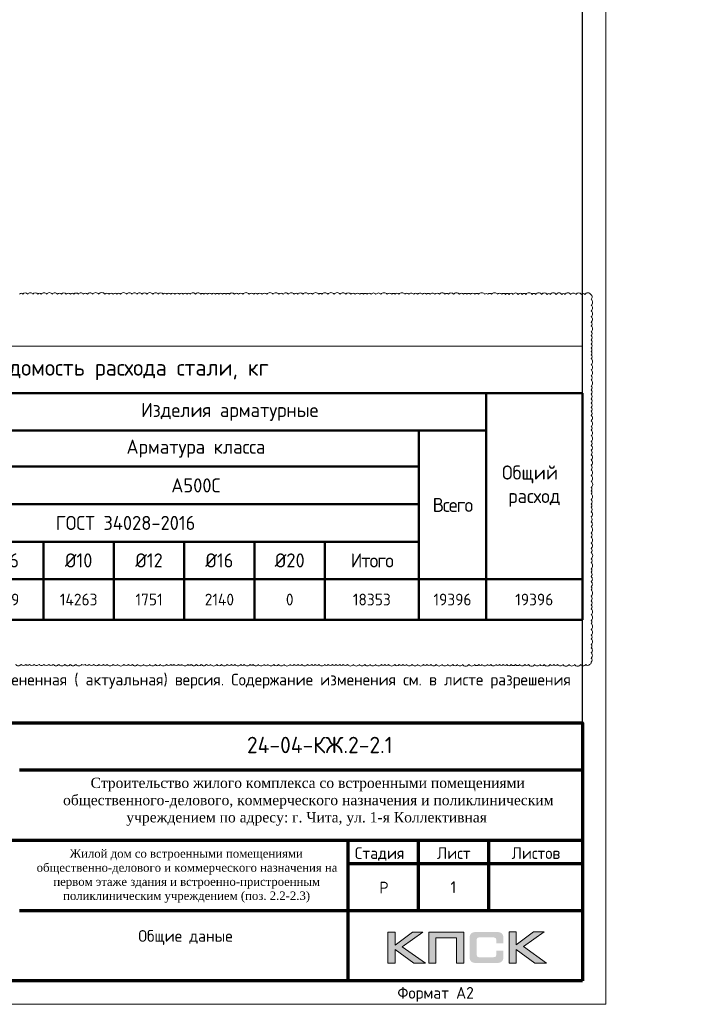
# Model space of a CAD drawing. Header units: millimetres. Extents: x 448962 to 1592680, y -326645 to -197113.
# Tile 5 of 256: x 495866 to 510078, y -286227 to -265227. Entities that reach past the tile are written whole.
import ezdxf
from ezdxf.enums import TextEntityAlignment as Align

# ---------------------------------------------------------------- set-up
doc = ezdxf.new("R2010")
doc.units = ezdxf.units.MM
for name, color, linetype in [('PDF7_Text', 7, 'Continuous'), ('Рамка печать', 7, 'Continuous'), ('ТОЛСТЫЕ_ОСНОВНЫЕ', 6, 'Continuous')]:
    doc.layers.add(name, color=color, linetype=linetype)
for name, color, linetype, lineweight in [('АС-Таблицы', 7, 'Continuous', 20), ('Выноски', 20, 'Continuous', 20), ('Каркасы ригель', 3, 'Continuous', 0), ('РАЗМЕРЫ', 1, 'Continuous', 9), ('Рамка', 7, 'Continuous', 70), ('Текст', 7, 'Continuous', 25), ('ТОНКИЕ', 7, 'Continuous', 9)]:
    doc.layers.add(name, color=color, linetype=linetype, lineweight=lineweight)
doc.styles.add('GOST 2.304', font='CS_Gost2304.shx')
doc.styles.add('PDF Times New Roman', font='times.ttf')
doc.styles.add('style1', font='GOST_Common.ttf', dxfattribs={"height": 500})
doc.styles.add('ГОСТ', font='GOST_Common.ttf')

# ---------------------------------------------------------------- blocks, each defined once
blk = doc.blocks.new('*U986')
at = {"layer": 'ТОЛСТЫЕ_ОСНОВНЫЕ', "color": 6}
blk.add_lwpolyline([(20, 5), (589, 5), (589, 415), (20, 415)], close=True, dxfattribs=at)
at = {"layer": 'ТОНКИЕ'}
blk.add_lwpolyline([(0, 0), (594, 0), (594, 420), (0, 420)], close=True, dxfattribs=at)
at = {"layer": 'Текст', "style": 'style1'}
blk.add_text('Формат А2', height=2.5, dxfattribs=at).set_placement((549.57, 1.2))
blk = doc.blocks.new('A$Cd09756da')
at = {"layer": 'Рамка печать', "lineweight": 20}
h = blk.add_hatch(color=0, dxfattribs=at)
h.paths.add_polyline_path([(-3400, 1040), (-3624, 1040), (-3991, 764), (-3991, 1040), (-4146, 1040), (-4146, 378), (-3991, 378), (-3991, 669), (-3594, 378), (-3346, 378), (-3840, 728)])
h.paths.add_polyline_path([(-3122, 915), (-2683, 915), (-2683, 378), (-2529, 378), (-2529, 1040), (-2693, 1040), (-3276, 1040), (-3276, 883), (-3276, 378), (-3122, 378)])
h.paths.add_polyline_path([(-1408, 1043), (-1563, 1043), (-1563, 380), (-1408, 380), (-1408, 672), (-1011, 380), (-763, 380), (-1257, 731), (-817, 1043), (-1041, 1043), (-1408, 767)])
blk.add_hatch(color=204, dxfattribs=at).paths.add_polyline_path([(-1693, 970), (-1695, 977), (-1697, 983), (-1701, 989), (-1704, 996), (-1708, 1000), (-1712, 1005), (-1716, 1010), (-1720, 1014), (-1725, 1017), (-1731, 1021), (-1737, 1025), (-1744, 1028), (-1750, 1030), (-1758, 1033), (-1765, 1035), (-1783, 1038), (-1802, 1041), (-1823, 1043), (-1846, 1043), (-2242, 1043), (-2265, 1043), (-2285, 1041), (-2305, 1038), (-2322, 1035), (-2330, 1032), (-2338, 1030), (-2344, 1028), (-2351, 1024), (-2357, 1021), (-2363, 1017), (-2368, 1014), (-2372, 1010), (-2376, 1005), (-2380, 1000), (-2384, 996), (-2387, 989), (-2390, 983), (-2393, 976), (-2396, 970), (-2398, 962), (-2401, 946), (-2404, 928), (-2406, 908), (-2406, 887), (-2406, 538), (-2406, 516), (-2404, 496), (-2401, 478), (-2398, 461), (-2396, 454), (-2393, 447), (-2390, 440), (-2387, 434), (-2384, 429), (-2380, 423), (-2376, 419), (-2372, 414), (-2368, 410), (-2362, 406), (-2357, 403), (-2351, 399), (-2344, 396), (-2337, 394), (-2330, 391), (-2322, 389), (-2305, 385), (-2285, 383), (-2264, 381), (-2242, 380), (-1846, 380), (-1823, 381), (-1802, 382), (-1783, 385), (-1766, 389), (-1758, 391), (-1750, 393), (-1744, 396), (-1737, 399), (-1731, 402), (-1725, 406), (-1720, 410), (-1716, 414), (-1712, 418), (-1708, 423), (-1704, 428), (-1701, 434), (-1697, 440), (-1695, 446), (-1693, 454), (-1690, 461), (-1686, 478), (-1684, 496), (-1682, 516), (-1682, 538), (-1682, 647), (-1836, 647), (-1836, 558), (-1836, 552), (-1837, 546), (-1838, 540), (-1840, 535), (-1842, 530), (-1844, 526), (-1846, 522), (-1850, 519), (-1853, 515), (-1857, 513), (-1862, 511), (-1867, 508), (-1872, 507), (-1878, 506), (-1884, 506), (-1890, 505), (-2209, 505), (-2214, 506), (-2219, 506), (-2223, 508), (-2227, 511), (-2231, 513), (-2235, 516), (-2238, 519), (-2241, 523), (-2244, 528), (-2246, 532), (-2248, 536), (-2249, 541), (-2251, 551), (-2252, 560), (-2252, 878), (-2252, 884), (-2251, 889), (-2250, 894), (-2248, 899), (-2247, 903), (-2245, 906), (-2242, 910), (-2240, 913), (-2236, 916), (-2233, 919), (-2229, 921), (-2225, 922), (-2220, 923), (-2215, 924), (-2210, 925), (-2204, 925), (-1890, 925), (-1884, 925), (-1878, 924), (-1872, 923), (-1868, 921), (-1863, 919), (-1858, 917), (-1854, 914), (-1851, 911), (-1847, 907), (-1844, 903), (-1842, 899), (-1840, 894), (-1838, 889), (-1837, 884), (-1836, 878), (-1836, 872), (-1836, 799), (-1682, 799), (-1682, 887), (-1682, 908), (-1684, 928), (-1686, 946), (-1690, 962)])
at = {"layer": 'Рамка', "color": 7}
for p, q in [((-12000, 4500), (0, 4500)), ((-18500, 3000), (0, 3000)), ((-3500, 3000), (-3500, 1500)), ((-2000, 3000), (-2000, 1500)), ((-5000, 2500), (0, 2500)), ((-5000, 2500), (0, 2500)), ((-12000, 1500), (0, 1500))]:
    blk.add_line(p, q, dxfattribs=at)
at = {"layer": 'Рамка'}
blk.add_line((-5000, 3000), (-5000, 0), dxfattribs=at)
blk.add_lwpolyline([(0, 0), (-18500, 0), (-18500, 5500), (0, 5500)], close=True, dxfattribs=at)
at = {"layer": 'Рамка печать', "color": 0, "lineweight": 20}
for points in [[(-4146, 378), (-4146, 1040), (-3991, 1040), (-3991, 764), (-3624, 1040), (-3400, 1040), (-3840, 728), (-3346, 378), (-3594, 378), (-3991, 669), (-3991, 378), (-4146, 378)], [(-3122, 378), (-3122, 915), (-2683, 915), (-2683, 378), (-2529, 378), (-2529, 1040), (-2693, 1040), (-3276, 1040), (-3276, 883), (-3276, 378), (-3122, 378)], [(-1563, 380), (-1563, 1043), (-1408, 1043), (-1408, 767), (-1041, 1043), (-817, 1043), (-1257, 731), (-763, 380), (-1011, 380), (-1408, 672), (-1408, 380), (-1563, 380)]]:
    blk.add_lwpolyline(points, close=True, dxfattribs=at)
at = {"layer": 'PDF7_Text', "insert": (-11946, 1667), "char_height": 180, "width": 6881.02, "attachment_point": 7, "style": 'PDF Times New Roman'}
blk.add_mtext('\\pi1015.18152;Жилой дом со встроенными помещениями \\P\\pi311.27381;общественно-делового и коммерческого назначения на \\P\\pi667.38051;первом этаже здания и встроенно-пристроенным \\P\\pi874.76335;поликлиническим учреждением (поз. 2.2-2.3)', dxfattribs=at)
at = {"layer": 'Текст', "color": 7, "style": 'ГОСТ'}
blk.add_text('24-04-КЖ.2-2.1', height=350, dxfattribs=at).set_placement((-5599, 5031), align=Align.MIDDLE_CENTER)
for s, p in [('Стадия', (-4850, 2600)), ('Лист', (-3100, 2600)), ('Листов', (-1508, 2600)), ('Р', (-4328, 1863))]:
    blk.add_text(s, height=250, dxfattribs=at).set_placement(p)
at = {"layer": 'Текст', "color": 7, "insert": (-11741, 4333), "char_height": 220, "attachment_point": 1, "style": 'ГОСТ'}
blk.add_mtext_dynamic_manual_height_columns('\\pi1256.22251;{\\fTimes New Roman|b0|i0|c204|p18;\\C256;Строительство жилого комплекса со встроенными помещениями \\P\\pi669.42366;общественного-делового, коммерческого назначения и поликлиническим \\P\\pi2018.21242;учреждением по адресу: г. Чита, ул. 1-я Коллективная}', width=11543.07, gutter_width=12.5, heights=[0], dxfattribs=at)
blk = doc.blocks.new('*T988')
at = {"layer": 'Каркасы ригель', "color": 0, "linetype": 'ByBlock', "lineweight": -2, "transparency": 16777216}
for p, q in [((0, 0), (1500, 0)), ((0, -1000), (1500, -1000))]:
    blk.add_line(p, q, dxfattribs=at)
at = {"layer": 'Каркасы ригель', "color": 0, "linetype": 'ByBlock', "lineweight": 50, "transparency": 16777216}
for p, q in [((0, 0), (0, -1000)), ((1500, 0), (1500, -1000))]:
    blk.add_line(p, q, dxfattribs=at)
at = {"layer": 'Каркасы ригель', "color": 0, "linetype": 'Continuous', "lineweight": 0, "transparency": 16777216, "insert": (750, -500), "char_height": 250, "width": 1000, "attachment_point": 5, "style": 'ГОСТ'}
blk.add_mtext('1', dxfattribs=at)
blk = doc.blocks.new('*T989')
at = {"layer": 'DEFPOINTS', "color": 8, "linetype": 'ByBlock', "lineweight": 0, "transparency": 16777216}
for p, q in [((0, 0), (19415, 0)), ((0, 0), (0, -1000)), ((19415, 0), (19415, -1000))]:
    blk.add_line(p, q, dxfattribs=at)
at = {"layer": 'АС-Таблицы', "color": 0, "linetype": 'ByBlock', "lineweight": 50, "transparency": 16777216}
for p, q in [((0, -1000), (19415, -1000)), ((0, -1000), (0, -5835)), ((3426, -1000), (3426, -5835)), ((4926, -1000), (4926, -2568)), ((6426, -1000), (6426, -3368)), ((17366, -1000), (17366, -5835)), ((19415, -1000), (19415, -5835)), ((3426, -1800), (17366, -1800)), ((15926, -1800), (15926, -5835)), ((3426, -2568), (15926, -2568)), ((3426, -3368), (15926, -3368)), ((3426, -4168), (15926, -4168)), ((4926, -4168), (4926, -5835)), ((6426, -4168), (6426, -5835)), ((7926, -4168), (7926, -5835)), ((9426, -4168), (9426, -5835)), ((10926, -4168), (10926, -5835)), ((12426, -4168), (12426, -5835)), ((13926, -4168), (13926, -5835)), ((0, -4968), (19415, -4968)), ((0, -5835), (19415, -5835))]:
    blk.add_line(p, q, dxfattribs=at)
at = {"layer": 'АС-Таблицы', "color": 0, "transparency": 16777216, "attachment_point": 5}
for s, insert, char_height, width, style in [('Ведомость расхода стали, кг', (9708, -500), 350, 19215.05, 'ГОСТ'), ('{\\fGOST Common|b0|i0|c204|p34;Изделия арматурные}', (11896, -1400), 300, 10938.13, 'GOST 2.304'), ('{\\fGOST Common|b0|i0|c204|p34;Арматура класса}', (11176, -2184), 300, 9498, 'GOST 2.304'), ('Общий  расход', (18390, -2984), 300, 1849.26, 'ГОСТ'), ('Марка элемента', (1713, -2984), 300, 3225.66, 'ГОСТ'), ('А240', (4926, -2968), 300, 2800, 'ГОСТ'), ('A500С', (11176, -2968), 300, 9300, 'ГОСТ'), ('{\\T0.9;Всего}', (16646, -3384), 300, 1240.13, 'ГОСТ'), ('ГОСТ 34028-2016', (9676, -3768), 300, 12300, 'ГОСТ'), ('{\\T0.9;Итого}', (5676, -4568), 300, 1300, 'ГОСТ'), ('{\\T0.9;Итого}', (14926, -4568), 300, 1800, 'ГОСТ'), ('1043', (5676, -5402), 250, 1300, 'ГОСТ'), ('2140', (11676, -5402), 250, 1300, 'ГОСТ'), ('18353', (14926, -5402), 250, 1800, 'ГОСТ'), ('19396', (16646, -5402), 250, 1240.13, 'ГОСТ'), ('19396', (18390, -5402), 250, 1849.26, 'ГОСТ')]:
    blk.add_mtext(s, dxfattribs=dict(at, insert=insert, char_height=char_height, width=width, style=style))
at = {"layer": 'АС-Таблицы', "color": 150, "transparency": 16777216, "width": 1300, "attachment_point": 5, "style": 'ГОСТ'}
for s, insert, char_height in [('{\\C200;%%C8}', (4176, -4568), 300), ('{\\C200;%%C6}', (7176, -4568), 300), ('{\\C200;%%C10} ', (8676, -4568), 300), ('{\\C200;%%C12} ', (10176, -4568), 300), ('{\\C200;%%C16}', (11676, -4568), 300), ('{\\C200;%%C20}', (13176, -4568), 300), ('1043', (4176, -5402), 250), ('199', (7176, -5402), 250), ('14263', (8676, -5402), 250), ('1751', (10176, -5402), 250), ('0', (13176, -5402), 250)]:
    blk.add_mtext(s, dxfattribs=dict(at, insert=insert, char_height=char_height))

msp = doc.modelspace()

# ---------------------------------------------------------------- linework, layer by layer
at = {"layer": 'РАЗМЕРЫ', "color": 240, "true_color": 0xed1f24}
msp.add_lwpolyline([(495776.2, -278976.8, 0.5205671), (495894.2, -278976.9, 0.5205671), (495996, -278976.9, 0.5205671), (496071.8, -278977, 0.5205671), (496174.2, -278977, 0.5205671), (496278.2, -278977, 0.5205671), (496383.4, -278977.1, 0.5205671), (496484.6, -278977.1, 0.5205671), (496580.2, -278977.2, 0.5205671), (496699.9, -278977.2, 0.5205671), (496828.7, -278977.2, 0.5205671), (496942.7, -278977.3, 0.5205671), (497061.3, -278977.3, 0.5205671), (497191.3, -278977.4, 0.5205671), (497260.2, -278977.4, 0.5205671), (497347.2, -278977.5, 0.5205671), (497447.4, -278977.5, 0.5205671), (497555.5, -278977.5, 0.5205671), (497650, -278977.6, 0.5205671), (497730.4, -278977.6, 0.5205671), (497855.9, -278977.7, 0.5205671), (497955.3, -278977.7, 0.5205671), (498087.2, -278977.7, 0.5205671), (498182.3, -278977.8, 0.5205671), (498268.6, -278977.8, 0.5205671), (498382.8, -278977.9, 0.5205671), (498510.1, -278977.9, 0.5205671), (498636.8, -278978, 0.5205671), (498761.8, -278978, 0.5205671), (498864.9, -278978, 0.5205671), (498995.1, -278978.1, 0.5205671), (499086.3, -278978.1, 0.5205671), (499154, -278978.2, 0.5205671), (499252.7, -278978.2, 0.5205671), (499327.3, -278978.2, 0.5205671), (499449.6, -278978.3, 0.5205671), (499522.8, -278978.3, 0.5205671), (499634.5, -278978.3, 0.5205671), (499736.5, -278978.4, 0.5205671), (499846.9, -278978.4, 0.5205671), (499938.4, -278978.5, 0.5205671), (500067.9, -278978.5, 0.5205671), (500171.7, -278978.6, 0.5205671), (500289.6, -278978.6, 0.5205671), (500381.4, -278978.6, 0.5205671), (500455.5, -278978.7, 0.5205671), (500581.4, -278978.7, 0.5205671), (500655.2, -278978.7, 0.5205671), (500776.6, -278978.8, 0.5205671), (500843.7, -278978.8, 0.5205671), (500956.5, -278978.9, 0.5205671), (501072.2, -278978.9, 0.5205671), (501160.4, -278978.9, 0.5205671), (501284.1, -278979, 0.5205671), (501386.2, -278979, 0.5205671), (501500.5, -278979.1, 0.5205671), (501628.5, -278979.1, 0.5205671), (501720.9, -278979.2, 0.5205671), (501800.9, -278979.2, 0.5205671), (501884.1, -278979.2, 0.5205671), (502001, -278979.3, 0.5205671), (502094.5, -278979.3, 0.5205671), (502168.1, -278979.3, 0.5205671), (502244.5, -278979.4, 0.5205671), (502366.3, -278979.4, 0.5205671), (502441.6, -278979.4, 0.5205671), (502533.2, -278979.5, 0.5205671), (502606.8, -278979.5, 0.5205671), (502690.5, -278979.5, 0.5205671), (502762.8, -278979.6, 0.5205671), (502853.5, -278979.6, 0.5205671), (502978.4, -278979.7, 0.5205671), (503105.6, -278979.7, 0.5205671), (503224.5, -278979.8, 0.5205671), (503334.1, -278979.8, 0.5205671), (503455.7, -278979.8, 0.5205671), (503578.9, -278979.9, 0.5205671), (503648.6, -278979.9, 0.5205671), (503731.9, -278980, 0.5205671), (503860.6, -278980, 0.5205671), (503959, -278980, 0.5205671), (504037.6, -278980.1, 0.5205671), (504118, -278980.1, 0.5205671), (504233.6, -278980.1, 0.5205671), (504352.9, -278980.2, 0.5205671), (504475.7, -278980.2, 0.5205671), (504549.3, -278980.3, 0.5205671), (504635.1, -278980.3, 0.5205671), (504745.5, -278980.3, 0.5205671), (504868.1, -278980.4, 0.5205671), (504988.8, -278980.4, 0.5205671), (505098, -278980.5, 0.5205671), (505198.3, -278980.5, 0.5205671), (505309.1, -278980.6, 0.5205671), (505442.1, -278980.6, 0.5205671), (505565.8, -278980.7, 0.5205671), (505657, -278980.7, 0.5205671), (505724.7, -278980.7, 0.5205671), (505834.3, -278980.8, 0.5205671), (505911, -278980.8, 0.5205671), (506019.7, -278980.8, 0.5205671), (506097.7, -278980.9, 0.5205671), (506176, -278980.9, 0.5205671), (506250.6, -278980.9, 0.5205671), (506347.2, -278981, 0.5205671), (506436.9, -278981, 0.5205671), (506527.3, -278981, 0.5205671), (506635.8, -278981.1, 0.5205671), (506715.6, -278981.1, 0.5205671), (506848.1, -278981.2, 0.5205671), (506958.6, -278981.2, 0.5205671), (507051, -278981.2, 0.5205671), (507176.7, -278981.3, 0.5205671), (507253, -278981.3, 0.5205671), (507332.9, -278981.4, 0.5205671), (507448.5, -278981.4, 0.5205671), (507576.8, -278981.5, 0.5205671), (507695.9, -278981.5, 0.5205671), (507825.2, -278981.6, 0.5205671), (507936.5, -278981.6, 0.5205671), (508014.7, -278981.6, 0.5205671), (508048.1, -278927.9, 0.5205671), (508048.1, -278841.4, 0.5205671), (508048.1, -278731.8, 0.5205671), (508048.1, -278621.8, 0.5205671), (508048.1, -278554.6, 0.5205671), (508048.1, -278433.4, 0.5205671), (508048.1, -278354.3, 0.5205671), (508048.1, -278233.2, 0.5205671), (508048.1, -278109.9, 0.5205671), (508048.1, -278039.8, 0.5205671), (508048.1, -277916.9, 0.5205671), (508048.1, -277791.7, 0.5205671), (508048.1, -277710.3, 0.5205671), (508048.1, -277620.3, 0.5205671), (508048.1, -277520.6, 0.5205671), (508048.1, -277391.7, 0.5205671), (508048.1, -277320.8, 0.5205671), (508048.1, -277211.2, 0.5205671), (508048.1, -277105.8, 0.5205671), (508048.1, -277008.4, 0.5205671), (508048.1, -276936.5, 0.5205671), (508048.1, -276806.8, 0.5205671), (508048.1, -276724, 0.5205671), (508048.1, -276591.3, 0.5205671), (508048.1, -276503.8, 0.5205671), (508048.1, -276391.3, 0.5205671), (508048.1, -276262.2, 0.5205671), (508048.1, -276169.4, 0.5205671), (508048.1, -276040.7, 0.5205671), (508048.1, -275936.7, 0.5205671), (508048.1, -275833.9, 0.5205671), (508048.1, -275722, 0.5205671), (508048.1, -275627.1, 0.5205671), (508048.1, -275560.1, 0.5205671), (508048.1, -275460.1, 0.5205671), (508048.1, -275344.3, 0.5205671), (508048.1, -275274.9, 0.5205671), (508048.1, -275205.9, 0.5205671), (508048.1, -275073.5, 0.5205671), (508048.1, -274947.6, 0.5205671), (508048.1, -274831.5, 0.5205671), (508048.1, -274730.8, 0.5205671), (508048.1, -274617.3, 0.5205671), (508048.1, -274505.3, 0.5205671), (508048.1, -274409.8, 0.5205671), (508048.1, -274306.3, 0.5205671), (508048.1, -274222, 0.5205671), (508048.1, -274099.9, 0.5205671), (508048.1, -273981.4, 0.5205671), (508048.1, -273899.1, 0.5205671), (508048.1, -273782.5, 0.5205671), (508048.1, -273668.7, 0.5205671), (508048.1, -273577.8, 0.5205671), (508048.1, -273496.5, 0.5205671), (508048.1, -273401.6, 0.5205671), (508048.1, -273316.7, 0.5205671), (508048.1, -273216.8, 0.5205671), (508048.1, -273118.6, 0.5205671), (508048.1, -273039.5, 0.5205671), (508048.1, -272913.1, 0.5205671), (508048.1, -272818.2, 0.5205671), (508048.1, -272700.3, 0.5205671), (508048.1, -272583.8, 0.5205671), (508048.1, -272456.7, 0.5205671), (508048.1, -272374.5, 0.5205671), (508048.1, -272304.6, 0.5205671), (508048.1, -272231.7, 0.5205671), (508048.1, -272141.4, 0.5205671), (508048.1, -272057.7, 0.5205671), (508048.1, -271964.5, 0.5205671), (508048.1, -271880.7, 0.5205671), (508048.1, -271759.1, 0.5205671), (508048.1, -271678.2, 0.5205671), (508048.1, -271564.4, 0.5205671), (508048.1, -271437.2, 0.5205671), (508048.1, -271320.1, 0.5205671), (508048.1, -271193, 0.5205671), (508040.4, -271085.7, 0.5205671), (507917.7, -271085.6, 0.5205671), (507841.4, -271085.6, 0.5205671), (507725.9, -271085.5, 0.5205671), (507616.4, -271085.5, 0.5205671), (507493.4, -271085.5, 0.5205671), (507424.4, -271085.4, 0.5205671), (507304.5, -271085.4, 0.5205671), (507180, -271085.3, 0.5205671), (507112.7, -271085.3, 0.5205671), (506996.5, -271085.3, 0.5205671), (506868.1, -271085.2, 0.5205671), (506792.2, -271085.2, 0.5205671), (506659.5, -271085.1, 0.5205671), (506581.7, -271085.1, 0.5205671), (506493.7, -271085.1, 0.5205671), (506383.7, -271085, 0.5205671), (506298.6, -271085, 0.5205671), (506223.6, -271085, 0.5205671), (506144.7, -271084.9, 0.5205671), (506055.9, -271084.9, 0.5205671), (505924.4, -271084.8, 0.5205671), (505850.2, -271084.8, 0.5205671), (505779.4, -271084.8, 0.5205671), (505650.2, -271084.7, 0.5205671), (505573.2, -271084.7, 0.5205671), (505480, -271084.7, 0.5205671), (505400.5, -271084.6, 0.5205671), (505326, -271084.6, 0.5205671), (505240, -271084.6, 0.5205671), (505116.6, -271084.5, 0.5205671), (505006.4, -271084.5, 0.5205671), (504933.3, -271084.5, 0.5205671), (504813.6, -271084.4, 0.5205671), (504720, -271084.4, 0.5205671), (504614.5, -271084.3, 0.5205671), (504537.2, -271084.3, 0.5205671), (504454.3, -271084.3, 0.5205671), (504349.3, -271084.2, 0.5205671), (504266.6, -271084.2, 0.5205671), (504162.4, -271084.2, 0.5205671), (504079.9, -271084.1, 0.5205671), (503950.7, -271084.1, 0.5205671), (503869, -271084, 0.5205671), (503799.5, -271084, 0.5205671), (503698.7, -271084, 0.5205671), (503567.4, -271083.9, 0.5205671), (503462, -271083.9, 0.5205671), (503357.1, -271083.8, 0.5205671), (503271.9, -271083.8, 0.5205671), (503196.5, -271083.8, 0.5205671), (503120.9, -271083.7, 0.5205671), (503018.5, -271083.7, 0.5205671), (502929.3, -271083.7, 0.5205671), (502818.7, -271083.6, 0.5205671), (502700.7, -271083.6, 0.5205671), (502569.6, -271083.5, 0.5205671), (502436.4, -271083.5, 0.5205671), (502308.5, -271083.4, 0.5205671), (502241.3, -271083.4, 0.5205671), (502108.5, -271083.3, 0.5205671), (502019, -271083.3, 0.5205671), (501902.7, -271083.3, 0.5205671), (501797, -271083.2, 0.5205671), (501719.1, -271083.2, 0.5205671), (501595, -271083.1, 0.5205671), (501483.3, -271083.1, 0.5205671), (501391, -271083.1, 0.5205671), (501267.1, -271083, 0.5205671), (501135.5, -271083, 0.5205671), (501036.5, -271082.9, 0.5205671), (500939.3, -271082.9, 0.5205671), (500855.3, -271082.9, 0.5205671), (500755.4, -271082.8, 0.5205671), (500626.6, -271082.8, 0.5205671), (500531.3, -271082.7, 0.5205671), (500442.5, -271082.7, 0.5205671), (500337.8, -271082.7, 0.5205671), (500264.9, -271082.6, 0.5205671), (500193.2, -271082.6, 0.5205671), (500114.3, -271082.6, 0.5205671), (500043.3, -271082.5, 0.5205671), (499959.8, -271082.5, 0.5205671), (499870.3, -271082.5, 0.5205671), (499795, -271082.4, 0.5205671), (499725.4, -271082.4, 0.5205671), (499614, -271082.4, 0.5205671), (499507.3, -271082.3, 0.5205671), (499435.5, -271082.3, 0.5205671), (499352, -271082.3, 0.5205671), (499270.5, -271082.2, 0.5205671), (499177.1, -271082.2, 0.5205671), (499086.1, -271082.2, 0.5205671), (499005.4, -271082.1, 0.5205671), (498922.3, -271082.1, 0.5205671), (498820.8, -271082.1, 0.5205671), (498705.1, -271082, 0.5205671), (498577, -271082, 0.5205671), (498473.6, -271081.9, 0.5205671), (498366.5, -271081.9, 0.5205671), (498260.4, -271081.8, 0.5205671), (498145.5, -271081.8, 0.5205671), (498014.7, -271081.7, 0.5205671), (497940, -271081.7, 0.5205671), (497860.6, -271081.7, 0.5205671), (497771.1, -271081.7, 0.5205671), (497682.8, -271081.6, 0.5205671), (497550.6, -271081.6, 0.5205671), (497421.8, -271081.5, 0.5205671), (497312.6, -271081.5, 0.5205671), (497221.3, -271081.4, 0.5205671), (497116.3, -271081.4, 0.5205671), (497022.3, -271081.4, 0.5205671), (496949.3, -271081.3, 0.5205671), (496859, -271081.3, 0.5205671), (496760.3, -271081.3, 0.5205671), (496670.2, -271081.2, 0.5205671), (496563, -271081.2, 0.5205671), (496439.2, -271081.1, 0.5205671), (496327.3, -271081.1, 0.5205671), (496251.2, -271081.1, 0.5205671), (496147.8, -271081, 0.5205671), (496036, -271081, 0.5205671), (495935.2, -271080.9, 0.5205671), (495864.9, -271080.9, 0.5205671)], format="xyb", dxfattribs=at)

# ---------------------------------------------------------------- block references
at = {"xscale": 100, "yscale": 100, "zscale": 100}
msp.add_blockref('*U986', (448962.3, -286227.4), dxfattribs=at)
for name, p in [('*T989', (488447.3, -272192.3)), ('*T988', (504362.3, -283227.4))]:
    msp.add_blockref(name, p)
at = {"lineweight": 50, "ltscale": 100}
msp.add_blockref('A$Cd09756da', (507862.3, -285727.4), dxfattribs=at)

# ---------------------------------------------------------------- texts
note = msp.add_mtext_dynamic_manual_height_columns('\\pi1250;{\\H1.5152x;Общие указания :\\P}Настоящий подраздел разработан в составе рабочей документации на строительство объекта {\\H2.4344x; }"Строительство жилого комплекса со встроенными помещениями общественного-делового и коммерческого {\\H1.3552x; }назначения по адресу: г. Чита, ул. 1-я Коллективная. Жилой дом со встроенными помещениями {\\H1.71569x; }общественно-делового и коммерческого назначения на первом этаже здания и встроенно-пристроенным {\\H1.59543x; }поликлиническим учреждением (поз. 2.2-2.3){\\H1.73486x; }\\P1.^I" Решения рабочей Документации разработаны на основании:{\\H1.67588x; }\\Pзадания на проектирование, выданного заказчиком;{\\H1.60804x; }\\P-^Iрешений стадии "Проектная Документация (проект №24-04-КР.2)"{\\H1.73065x; }\\Pразработанных ООО "Комплексная проектно-сопроводительная компания", утвержденных {\\H1.67728x; }заказчиком;{\\H1.60757x; }\\PВ соответствии с требованиями нормативных документов:{\\H1.63081x; }\\P-^IФЗ №184 "О техническом регулировании";{\\H1.62306x; }\\P-^IФЗ №123 "Технический регламент о требованиях пожарной безопасности";{\\H1.62565x; }\\P-^IСП 20.13330.2016 "Нагрузки и воздействия",{\\H1.62478x; }\\P-^IСП 63.13330.2018 "Бетонные и железобетонные конструкции. Основные положения".{\\H1.62507x; }\\P-^IСП 22.13330.2016 "Основания зданий и сооружений";{\\H1.62498x; }\\P-^IСП 45.13330.2017 "Земляные сооружения, основания и фундаменты".{\\H1.62501x; }\\P2.^IПри работах по устройству монолитных конструкций руководствоваться СП 70.13330.2012 {\\H1.625x; }"Несущие и ограждающие конструкции".{\\H1.625x; }\\P3.^IЗа относительную отметку 0,000 принята отметка чистого пола первого этажа, {\\H1.625x; }соответствующая абсолютной отметке 648,00 в Балтийской системе высот.{\\H1.625x; }\\P4.^IПеречень видов работ, Зля которых необходимо составлять акты освидетельствования {\\H1.625x; }скрытых работ: {\\H1.625x; }\\PБетонные и железобетонные конструкции монолитные:{\\H1.625x; }\\Pармирование; защитные слои,- анкеровка арматуры; установка закладных деталей.{\\H1.625x; }\\PМонтаж сборных железобетонных и бетонных конструкций:{\\H1.625x; }\\Pсварка и антикоррозионное покрыт при отсутствии актов освиветельствования превшествующих {\\H1.625x; }скрытых работ во всех случаях.{\\H1.625x; }\\P1. Железобетонные конструкции разработаны в соответствии СП 22.13330.2016 "Основания зданий и {\\H1.62576x; }сооружений", СП 63.13330.2018 "Бетонные и железобетонные конструкции. Общие положения".{\\H1.62541x; }\\P2. Несущие конструкции здания рассчитаны и запроектированы для данных геологических условий. {\\H1.62486x; }\\P3. Арматура класса А240 и А500С по ГОСТ Р 34028-2016, материал монолитных конструкций ниже {\\H1.62505x; }нуля - бетон тяжелый класса В25 по ГОСТ 26633-2015.{\\H1.62498x; }\\P4. Работы по бетонированию монолитных конструкций вести в соответствии со СП 70.13330.2012 {\\H1.62501x; }"Несущие и ограждающие конструкции".{\\H1.625x; }\\P5. Все строительно-монтажные работы необходимо выполнять в соответствии со СНиП 12-03-2001 {\\H1.625x; }"Безопасность труда в строительстве. Часть 1. Общие требования.", Безопасность труда в строительстве. {\\H1.625x; }Часть 2. Строительное производство". Строительство здания должно производиться в соответствии с {\\H1.625x; }проектом производства работ (ППР).{\\H1.725x; }\\PПри отсутствии ППР производство строительно-монтажных работ запрещается.{\\H1.67917x; }\\P6. Бетон конструкции должны удовлетворять требованиям ГОСТ 26633-2015, ГОСТ 25192-2012.{\\H1.60694x; }\\P7. Бетон следует укладывать в бетонные конструкции горизонтальными слоями одинаковой {\\H1.63102x; }толщины без разрывов, с последовательным направлением укладки в одну сторону во всех слоях.{\\H1.62299x; }\\P8. В начальный период твердения бетон необходимо защищать от попадания атмосферных осадков {\\H1.62567x; }или потерь влаги.{\\H1.62478x; }\\P9. При перерывах в бетонировании устраивать рабочие швы бетонирования. Места рабочих швов {\\H1.62507x; }бетонирования разработать в ППР и согласовать с авторским надзором. С поверхности рабочих швов {\\H1.62498x; }удалить цементную плёнку металлическими щётками с последующей поливкой водой. В рабочем шве {\\H1.62501x; }устанавливать вертикальные сетки из проволоки ячейкой 50x50мм. Поверхность рабочих швов должна быть {\\H1.625x; }перпендикулярна поверхности плиты. {\\H1.625x; }\\P10. Арматурные изделия изготавливать в соответствии с ГОСТ Р 57997-2017, ГОСТ 5264-80, ГОСТ {\\H1.625x; }14098-2014.{\\H1.625x; }\\P11. Плоские сетки и каркасы изготавливать с помощью контактной точечной сварки (кроме {\\H1.725x; }оговоренных случаев).{\\H1.77917x; }\\P12. Расчётные сопротивления сборных соединений и материалы для сборки принимать по табл. Г1, Г2 {\\H1.66111x; }СП 52-101-2003.{\\H1.61296x; }\\P13. Стыки арматурных стержней должны иметь длину перепуска (нахлёстка) не менее указанной в {\\H1.72901x; }проекте. В неоговоренных случаях длину стыка рабочей арматуры внахлёстку без сварки принимать по {\\H1.67783x; }п.8.3.27 СП 52-101-2003. {\\H1.60739x; }\\P14. Толщина защитного слоя бетона для рабочей арматуры должна соответствовать значениям, {\\H1.63087x; }указанным в проекте. {\\H1.62304x; }\\PВ неоговоренных случаях принимать не менее 25мм.{\\H1.62565x; }\\P{\\H1.62478x; }', width=16929.188, gutter_width=1000, heights=[39809.3, 0], dxfattribs=dict(insert=(470783.2, -245157.9), char_height=250, attachment_point=1, style='ГОСТ'))
for column, words in zip(note.columns.linked_columns, ['\\pi1250;15. Уход за свежеуложенным бетоном начинать сразу после укладки бетонной смеси и осуществлять до достижения прочности бетона не менее 70% от проектной.{\\H1.83409x; }\\P16. Распалубку плит  осуществлять по достижении прочности бетона не менее 80% от проектной.{\\H1.55672x; }\\P17. Два крайних арматурных стержня, расположенных по контуру плиты, привязать ко всем {\\H1.64842x; }стержням в местах пересечений.{\\H1.61719x; }\\P18. В процессе производства работ предусмотреть мероприятия по противопожарной защите и {\\H1.6276x; }контролю за выполнением правил пожарной безопасности на всех этапах строительства.{\\H1.62413x; }\\P19. Все работы Выполнять по проекту производства работ (ППР), согласованному с организациями, {\\H1.72529x; }ответственными за эксплуатацию существующих инженерных сетей и дорог на существующей площадке.{\\H1.67907x; }\\P20. Проект рассчитан на производство работ в период положительных температур. В случае {\\H1.60698x; }выполнения работ при отрицательных температурах необходимо выполнять требования СНиП часть 3 по {\\H1.63101x; }производству работ и ППР.{\\H1.623x; }\\P21. При минимальной температуре воздуха до минус 15°С допускается:{\\H1.62567x; }\\P - выдерживание бетона в конструкции методом термоса, при предварительном разогреве бетонной {\\H1.62478x; }смеси, {\\H1.62507x; }\\P -форсированный электроразогрев бетона в конструкции с повторным уплотнением.{\\H1.62498x; }\\PПри минимальной температуре воздуха до минус 25°С допускается:{\\H1.62501x; }\\P -обогрев бетона в греющей опалубке с помощью низкотемпературных электронагревателей,{\\H1.625x; }\\P -электродный сквозной прогреб бетона,{\\H1.625x; }\\P -электрообогрев с помощью греющего провода.{\\H1.625x; }']):
    column.text = words
at = {"layer": 'Выноски', "color": 1, "insert": (489383.8, -279177), "char_height": 250, "width": 18219.66, "attachment_point": 1, "style": 'ГОСТ'}
msp.add_mtext('\\pi-500,l500;В выделенной области представлена замененная ( актуальная) версия. Содержание изменения см. в листе разрешения на внесение изменений{\\H1.025x; }', dxfattribs=at)
at = {"layer": 'Текст', "color": 7, "insert": (495862.3, -284227.4), "char_height": 250, "attachment_point": 1, "style": 'ГОСТ'}
msp.add_mtext_dynamic_manual_height_columns('\\pi3500;\\P\\pi2532.19697;Общие даные{\\H1.83333x; }', width=7000, gutter_width=12.5, heights=[1500], dxfattribs=at)

doc.saveas('drawing.dxf')
